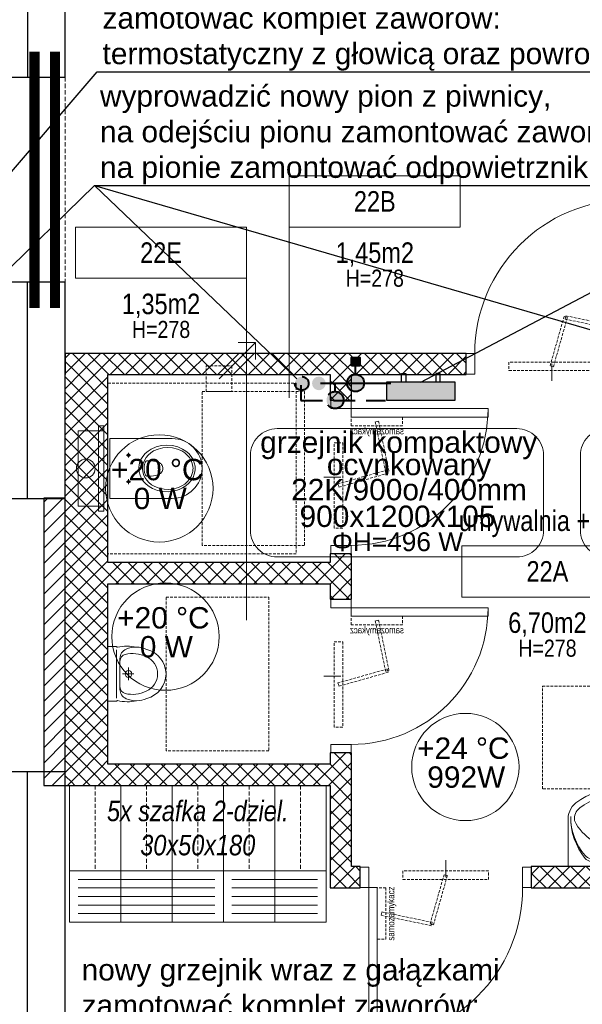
# Model space of a CAD drawing. Header units: millimetres. Extents: x 58673 to 77132, y 78327 to 116111.
# Tile 35 of 61: x 69257 to 69586, y 90889 to 91465. Entities that reach past the tile are written whole.
import ezdxf
from ezdxf.enums import TextEntityAlignment as Align
from ezdxf.lldxf.tags import DXFTag

# ---------------------------------------------------------------- set-up
doc = ezdxf.new("R2010")
doc.units = ezdxf.units.MM
doc.header["$MEASUREMENT"] = 0
for name, pattern in [('_xref_ACAD-LSN_dyspozytornia_PW_rzuty_14$0$CENTER', [2, 1.25, -0.25, 0.25, -0.25]), ('_xref_ACAD-LSN_dyspozytornia_PW_rzuty_14$0$DASHED', [19.05, 12.7, -6.35]), ('_xref_ACAD-LSN_dyspozytornia_PW_rzuty_14$0$HIDDEN2', [4.7625, 3.175, -1.5875]), ('DASHED', [19.05, 12.7, -6.35])]:
    doc.linetypes.add(name, pattern=pattern)
doc.layers.get('0').update_dxf_attribs({"lineweight": 9})
doc.layers.get('Defpoints').update_dxf_attribs({"lineweight": 9})
for name, color, linetype, lineweight in [('_xref_ACAD-LSN_dyspozytornia_PW_rzuty_14$0$A drzwi płytowe', 250, 'Continuous', 9), ('_xref_ACAD-LSN_dyspozytornia_PW_rzuty_14$0$A drzwi samozamykacze', 250, 'Continuous', 9), ('_xref_ACAD-LSN_dyspozytornia_PW_rzuty_14$0$A hatch', 250, 'Continuous', 5), ('_xref_ACAD-LSN_dyspozytornia_PW_rzuty_14$0$A hatch ściany', 250, 'Continuous', 9), ('_xref_ACAD-LSN_dyspozytornia_PW_rzuty_14$0$A opis', 250, 'Continuous', 13), ('_xref_ACAD-LSN_dyspozytornia_PW_rzuty_14$0$A opis pom', 250, 'Continuous', 9), ('_xref_ACAD-LSN_dyspozytornia_PW_rzuty_14$0$A opis pom pow', 250, 'Continuous', 9), ('_xref_ACAD-LSN_dyspozytornia_PW_rzuty_14$0$A opis technologia', 250, 'Continuous', 13), ('_xref_ACAD-LSN_dyspozytornia_PW_rzuty_14$0$A widok wyżej', 250, '_xref_ACAD-LSN_dyspozytornia_PW_rzuty_14$0$DASHED', 9), ('_xref_ACAD-LSN_dyspozytornia_PW_rzuty_14$0$A wyposazenie meblowe', 250, 'Continuous', 9), ('_xref_ACAD-LSN_dyspozytornia_PW_rzuty_14$0$A wyposazenie sanitarne', 250, 'Continuous', 9), ('_xref_ACAD-LSN_dyspozytornia_PW_rzuty_14$0$A-Wall', 250, 'Continuous', 25), ('_xref_ACAD-LSN_dyspozytornia_PW_rzuty_14$0$IS grzejniki', 8, 'Continuous', 9), ('_xref_ACAD-LSN_dyspozytornia_PW_rzuty_14$0$IS wentylacja kratki istniejace', 250, 'Continuous', 9), ('FL_co_powrót', 5, 'DASHED', 40), ('FL_co_zasilanie', 1, 'Continuous', 40), ('FL_opis_co', 7, 'Continuous', 25), ('xref', 8, 'Continuous', 9)]:
    doc.layers.add(name, color=color, linetype=linetype, lineweight=lineweight)
doc.layers.add('_xref_ACAD-LSN_dyspozytornia_PW_rzuty_14$0$A nadproza SBN', color=250, linetype='_xref_ACAD-LSN_dyspozytornia_PW_rzuty_14$0$CENTER', lineweight=18, transparency=0.25)
doc.layers.add('IS_Grzejnik_etykieta', color=7, linetype='Continuous', lineweight=5, true_color=0x000000)
doc.layers.add('IS_Room (Automatic)', color=7, linetype='Continuous', lineweight=5, true_color=0x000000)
doc.layers.add('IS_Grzejniki_Plan_rzut', color=7, linetype='SOLID', true_color=0x000000)
doc.styles.add('_xref_ACAD-LSN_dyspozytornia_PW_rzuty_14$0$Standard', font='ARIALN.TTF')
doc.styles.add('_xref_ACAD-LSN_dyspozytornia_PW_rzuty_14$0$STYL ASA', font='ARIALN.TTF')
doc.styles.add('Arial_____', font='arial.ttf')
doc.styles.get("Standard").update_dxf_attribs({"font": 'arial.ttf'})
tags = doc.linetypes.add('SOLID', pattern=[10, 10, 0]).pattern_tags.tags
tags[6:7] = [DXFTag(74, 4), DXFTag(75, 0), DXFTag(340, '0'), DXFTag(46, 0.0), DXFTag(50, 0.0), DXFTag(44, 0.0), DXFTag(45, 0.0)]
tags[4:5] = [DXFTag(74, 4), DXFTag(75, 0), DXFTag(340, '0'), DXFTag(46, 0.0), DXFTag(50, 0.0), DXFTag(44, 0.0), DXFTag(45, 0.0)]
doc.dimstyles.get("Standard").update_dxf_attribs({"dimtxt": 0.18, "dimasz": 0.18, "dimexe": 0.18, "dimexo": 0.0625, "dimgap": 0.09, "dimtad": 0, "dimtih": 1, "dimtoh": 1, "dimdec": 4, "dimzin": 0, "dimdsep": 46, "dimtxsty": 'Standard', "dimcen": 0.09, "dimadec": 0, "dimazin": 0, "dimtfac": 1, "dimtdec": 4, "dimtofl": 0, "dimtmove": 0, "dimatfit": 3, "dimfxl": 1, "dimtolj": 1, "dimtzin": 0, "dimarcsym": 0})
pattern_1 = [(45, (0, 0), (-4.49012806, 4.49012806), []), (135, (0, 0), (-4.49012806, -4.49012806), [])]

# ---------------------------------------------------------------- blocks, each defined once
blk = doc.blocks.new('_xref_ACAD-LSN_dyspozytornia_PW_rzuty_14$0$miska ustepowa')
at = {"ltscale": 0.15}
for points in [[(22, 2.5), (22, 17.5), (-22, 17.5), (-22, 2.5)], [(-25, 2.5), (-25, 5.5), (25, 5.5), (25, 2.5)], [(-22, 2.5), (-22, 5.5), (-25, 5.5), (-25, 2.5)], [(22, 2.5), (22, 5.5), (25, 5.5), (25, 2.5)]]:
    blk.add_lwpolyline(points, close=True, dxfattribs=at)
blk.add_lwpolyline([(-17.5, -37.5), (-17.5, -1), (17.5, -1), (17.5, -37.5, -1)], format="xyb", close=True, dxfattribs=at)
at = {"ltscale": 0.15, "elevation": 0}
for points in [[(-7.75, -13.4), (-7.75, -10.6)], [(7.75, -13.4), (7.75, -10.6)], [(-9.15, -12), (-6.35, -12)], [(9.15, -12), (6.35, -12)]]:
    blk.add_lwpolyline(points, dxfattribs=at)
at = {"ltscale": 0.15}
for points in [[(0, -51, 0), (1.34, -50.92, 0), (3.32, -50.49, 0), (5.23, -49.73, 0), (7.04, -48.64, 0), (8.69, -47.25, 0), (10.14, -45.58, 0), (11.37, -43.66, 0), (12.63, -40.81, 0), (13.42, -37.71, 0), (13.69, -34.5, 0), (13.42, -31.29, 0), (12.63, -28.19, 0), (11.37, -25.34, 0), (10.14, -23.42, 0), (8.69, -21.75, 0), (7.04, -20.36, 0), (5.23, -19.27, 0), (3.32, -18.51, 0), (2, -18.19, 0), (0.67, -18.02, 0), (-0.67, -18.02, 0), (-2, -18.19, 0), (-3.97, -18.73, 0), (-5.85, -19.6, 0), (-7.6, -20.79, 0), (-9.2, -22.28, 0), (-10.58, -24.03, 0), (-11.73, -26.02, 0), (-12.88, -28.95, 0), (-13.54, -32.08, 0), (-13.67, -35.31, 0), (-13.27, -38.5, 0), (-12.36, -41.55, 0), (-11.37, -43.66, 0), (-10.14, -45.58, 0), (-8.69, -47.25, 0), (-7.04, -48.64, 0), (-5.23, -49.73, 0), (-3.32, -50.49, 0), (-2, -50.82, 0), (-0.67, -50.98, 0)], [(0, -49.72, 0), (1.2, -49.65, 0), (2.99, -49.27, 0), (4.7, -48.58, 0), (6.32, -47.6, 0), (7.81, -46.36, 0), (9.12, -44.86, 0), (10.22, -43.14, 0), (11.36, -40.58, 0), (12.06, -37.81, 0), (12.31, -34.93, 0), (12.06, -32.05, 0), (11.36, -29.27, 0), (10.22, -26.71, 0), (9.12, -24.99, 0), (7.81, -23.49, 0), (6.32, -22.25, 0), (4.7, -21.27, 0), (2.99, -20.59, 0), (1.8, -20.3, 0), (0.6, -20.15, 0), (-0.6, -20.15, 0), (-1.8, -20.3, 0), (-3.57, -20.78, 0), (-5.26, -21.57, 0), (-6.84, -22.64, 0), (-8.27, -23.97, 0), (-9.51, -25.54, 0), (-10.55, -27.32, 0), (-11.58, -29.95, 0), (-12.17, -32.76, 0), (-12.29, -35.65, 0), (-11.93, -38.52, 0), (-11.11, -41.25, 0), (-10.22, -43.14, 0), (-9.12, -44.86, 0), (-7.81, -46.36, 0), (-6.32, -47.6, 0), (-4.7, -48.58, 0), (-2.98, -49.27, 0), (-1.8, -49.56, 0), (-0.6, -49.7, 0)]]:
    blk.add_polyline3d(points, close=True, dxfattribs=at)
for points in [[(-3.84, -21.91, 0), (-3.98, -21.98, 0), (-4.1, -22.07, 0), (-4.2, -22.18, 0), (-4.29, -22.3, 0), (-4.36, -22.44, 0), (-4.42, -22.59, 0), (-4.45, -22.76, 0), (-4.46, -22.93, 0)], [(0, -32.03, 0), (-0.57, -31.99, 0), (-1.15, -31.86, 0), (-1.71, -31.64, 0), (-2.26, -31.32, 0), (-2.64, -31.01, 0), (-3, -30.63, 0), (-3.43, -29.99, 0), (-3.79, -29.2, 0), (-4.13, -27.92, 0), (-4.31, -26.66, 0), (-4.42, -25.16, 0), (-4.45, -23.87, 0), (-4.46, -22.93, 0)], [(-3.84, -21.91, 0), (-3.37, -21.72, 0), (-2.9, -21.55, 0), (-2.42, -21.41, 0), (-1.94, -21.29, 0), (-1.46, -21.2, 0), (-0.97, -21.14, 0), (-0.49, -21.1, 0), (0, -21.08, 0)], [(3.84, -21.91, 0), (3.37, -21.72, 0), (2.9, -21.55, 0), (2.42, -21.41, 0), (1.94, -21.29, 0), (1.46, -21.2, 0), (0.97, -21.14, 0), (0.49, -21.1, 0), (0, -21.08, 0)], [(0, -32.03, 0), (0.57, -31.99, 0), (1.15, -31.86, 0), (1.71, -31.64, 0), (2.26, -31.32, 0), (2.64, -31.01, 0), (3, -30.63, 0), (3.43, -29.99, 0), (3.79, -29.2, 0), (4.13, -27.92, 0), (4.31, -26.66, 0), (4.42, -25.16, 0), (4.45, -23.87, 0), (4.46, -22.93, 0)], [(3.84, -21.91, 0), (3.98, -21.98, 0), (4.1, -22.07, 0), (4.2, -22.18, 0), (4.29, -22.3, 0), (4.36, -22.44, 0), (4.42, -22.59, 0), (4.45, -22.76, 0), (4.46, -22.93, 0)]]:
    blk.add_polyline3d(points, dxfattribs=at)
for centre, radius in [((0, 13), 5.5), ((-7.75, -12, 0), 0.75), ((7.75, -12, 0), 0.75)]:
    blk.add_circle(centre, radius, dxfattribs=at)
at = {"layer": 'Defpoints', "linetype": '_xref_ACAD-LSN_dyspozytornia_PW_rzuty_14$0$HIDDEN2', "ltscale": 0.5}
for points in [[(-50, 0), (50, 0), (50, -110), (-50, -110)], [(-45, -55), (45, -55), (45, -115), (-45, -115)]]:
    blk.add_lwpolyline(points, close=True, dxfattribs=at)
blk = doc.blocks.new('_xref_ACAD-LSN_dyspozytornia_PW_rzuty_14$0$umywalka 60x45')
at = {"color": 0, "lineweight": -2, "ltscale": 0.15}
for p, q in [((-30, 0), (30, 0)), ((-30, 0), (-30, -26.7)), ((9.45, 0), (-9.45, 0)), ((30, 0), (30, -26.7)), ((-0.01, -15.32), (-0.01, -18.52)), ((-1.86, -20.37), (-5.07, -20.37)), ((-0.01, -22.22), (-0.01, -25.42)), ((5.04, -20.37), (1.84, -20.37))]:
    blk.add_line(p, q, dxfattribs=at)
at = {"ltscale": 0.15}
blk.add_lwpolyline([(-26.31, -26.95, 0.236063), (-23.21, -34.38, 0.329715), (23.21, -34.38, 0.236063), (26.31, -26.95, 0.623035)], format="xyb", close=True, dxfattribs=at)
blk.add_lwpolyline([(-30, -26.7, 0.239105), (-25.52, -37.28, 0.331406), (25.52, -37.28, 0.239105), (30, -26.7)], format="xyb", dxfattribs=at)
at = {"color": 0, "lineweight": -2, "ltscale": 0.15}
for radius in [3.89, 2.78]:
    blk.add_circle((-0.01, -20.37), radius, dxfattribs=at)
for centre, radius, start, end in [((9.28, -28.68), 37.74, 140.66478, 180.90725), ((-16.21, -9.73), 5, 97.83045, 138.52449), ((-16.04, -7.93), 5, 102.69402, 140.66478), ((-0.64, -76.32), 75.1, 89.48972, 102.69402), ((0.57, -131.79), 128.2, 90.24498, 97.83045), ((0.57, -76.32), 75.1, 77.22851, 90.43281), ((-0.72, -131.79), 128.2, 82.09208, 89.67755), ((16.23, -9.76), 5, 41.39803, 82.09208), ((16.06, -7.95), 5, 39.25775, 77.22851), ((-9.28, -28.67), 37.74, 359.01528, 39.25775), ((5.44, -28.88), 33.9, 138.52449, 180.67671), ((-5.45, -28.87), 33.9, 359.24582, 41.39804)]:
    blk.add_arc(centre, radius, start, end, dxfattribs=at)
at = {"layer": 'Defpoints', "linetype": '_xref_ACAD-LSN_dyspozytornia_PW_rzuty_14$0$HIDDEN2', "ltscale": 0.5}
blk.add_lwpolyline([(-45, -45.56), (45, -45.56), (45, -105.56), (-45, -105.56)], close=True, dxfattribs=at)
blk = doc.blocks.new('_xref_ACAD-LSN_dyspozytornia_PW_rzuty_14$0$samozamykacz')
at = {"linetype": '_xref_ACAD-LSN_dyspozytornia_PW_rzuty_14$0$HIDDEN2', "ltscale": 0.5}
for points in [[(10, -5), (60, -5), (60, 0), (10, 0)], [(25.86, -31.09), (34.04, -2.23), (35.96, -2.77), (27.78, -31.64)], [(0, -40), (0, -10), (-5, -10), (-5, -40)], [(-2.3, -24.02), (27.08, -30.11), (26.67, -32.07), (-2.7, -25.98)]]:
    blk.add_lwpolyline(points, close=True, dxfattribs=at)
at = {"insert": (1, -25), "char_height": 4, "attachment_point": 2, "rotation": 90, "style": '_xref_ACAD-LSN_dyspozytornia_PW_rzuty_14$0$STYL ASA'}
blk.add_mtext_dynamic_manual_height_columns('\\pxqc;samozamykacz', width=75.7344, gutter_width=1, heights=[0], dxfattribs=at)
blk = doc.blocks.new('_xref_ACAD-LSN_dyspozytornia_PW_rzuty_14$0$pisuar')
at = {"color": 0, "linetype": 'ByBlock', "lineweight": -2, "ltscale": 0.15}
for p, q in [((-16, 0), (-16, -4.71)), ((-16, 0), (16, 0)), ((16, 0), (16, -4.71)), ((0, -5), (-14.18, -5)), ((0, -5), (14.18, -5)), ((-8.97, -7), (0, -7)), ((8.97, -7), (0, -7)), ((0, -8.55), (0, -15.08)), ((-3.59, -12), (3.84, -12))]:
    blk.add_line(p, q, dxfattribs=at)
for points in [[(-15.63, -5.6, 0.108471), (-15.7, -16.67)], [(15.63, -5.6, -0.108471), (15.7, -16.67)]]:
    blk.add_lwpolyline(points, format="xyb", dxfattribs=at)
blk.add_circle((0, -12), 2, dxfattribs=at)
for centre, radius, start, end in [((-15.5, -4.71), 0.5, 180, 231.722), ((16.12, -5.5), 0.5, 128.278, 191.751), ((7.57, -11), 4, 13.2161, 90), ((8.97, -13), 6, 23.4768, 90), ((-6.49, -14.3), 18.45, 333.974, 13.2161), ((0.79, -16.55), 14.92, 335.648, 23.4768), ((0.5, -18.56), 15.45, 195.55397, 268.129), ((0, -18), 11, 270, 336.441)]:
    blk.add_arc(centre, radius, start, end, dxfattribs=at)
at = {"color": 0, "linetype": 'ByBlock', "lineweight": -2, "ltscale": 0.15, "extrusion": (0, 0, -1)}
for centre, radius, start, end in [((16.12, -5.5), 0.5, 128.278, 191.751), ((-15.5, -4.71), 0.5, 180, 231.722), ((0.79, -16.55), 14.92, 335.648, 23.4768), ((8.97, -13), 6, 23.4768, 90), ((-6.49, -14.3), 18.45, 333.974, 13.2161), ((7.57, -11), 4, 13.2161, 90), ((0, -18), 11, 270, 336.441), ((0.5, -18.56), 15.45, 195.55347, 268.12911)]:
    blk.add_arc(centre, radius, start, end, dxfattribs=at)
at = {"layer": 'Defpoints', "linetype": '_xref_ACAD-LSN_dyspozytornia_PW_rzuty_14$0$HIDDEN2', "ltscale": 0.5}
blk.add_lwpolyline([(-45, -34), (45, -34), (45, -94), (-45, -94)], close=True, dxfattribs=at)
blk = doc.blocks.new('_xref_ACAD-LSN_dyspozytornia_PW_rzuty_14$0$szafka dwudzielna 30x50x180')
blk.add_lwpolyline([(25, 15), (-25, 15), (-25, -15), (25, -15)], close=True)
at = {"linetype": '_xref_ACAD-LSN_dyspozytornia_PW_rzuty_14$0$HIDDEN2', "lineweight": 9, "ltscale": 0.75}
blk.add_lwpolyline([(-25, 0), (25, 0)], dxfattribs=at)
blk = doc.blocks.new('*U3992')
at = {"layer": '_xref_ACAD-LSN_dyspozytornia_PW_rzuty_14$0$A wyposazenie meblowe', "xscale": -1, "rotation": 90}
blk.add_blockref('_xref_ACAD-LSN_dyspozytornia_PW_rzuty_14$0$szafka dwudzielna 30x50x180', (0, 0), dxfattribs=at)
blk = doc.blocks.new('*U3993')
at = {"color": 0, "linetype": 'ByBlock', "lineweight": -2, "transparency": 16777216}
for p in [(0, 0), (30, 0), (60, 0), (90, 0), (120, 0)]:
    blk.add_blockref('*U3992', p, dxfattribs=at)
blk = doc.blocks.new('_xref_ACAD-LSN_dyspozytornia_PW_rzuty_14$0$lawka3')
blk.add_lwpolyline([(-45, 0), (45, 0), (45, 30), (-45, 30)], close=True)
at = {"lineweight": 9}
for points in [[(-40, 25), (40, 25)], [(-40, 20), (40, 20)], [(-40, 15), (40, 15)], [(-40, 10), (40, 10)], [(-40, 5), (40, 5)]]:
    blk.add_lwpolyline(points, dxfattribs=at)
at = {"layer": 'Defpoints'}
for points in [[(-45, 30), (-15, 30), (-15, 0), (-45, 0)], [(-15, 30), (15, 30), (15, 0), (-15, 0)], [(15, 30), (45, 30), (45, 0), (15, 0)]]:
    blk.add_lwpolyline(points, close=True, dxfattribs=at)
blk = doc.blocks.new('_xref_ACAD-LSN_dyspozytornia_PW_rzuty_14$0$lawka2')
blk.add_lwpolyline([(-30, 0), (30, 0), (30, 30), (-30, 30)], close=True)
at = {"lineweight": 9}
for points in [[(-25, 25), (25, 25)], [(-25, 20), (25, 20)], [(-25, 15), (25, 15)], [(-25, 10), (25, 10)], [(-25, 5), (25, 5)]]:
    blk.add_lwpolyline(points, dxfattribs=at)
at = {"layer": 'Defpoints'}
for points in [[(-30, 30), (0, 30), (0, 0), (-30, 0)], [(0, 30), (30, 30), (30, 0), (0, 0)]]:
    blk.add_lwpolyline(points, close=True, dxfattribs=at)
blk = doc.blocks.new('_xref_ACAD-LSN_dyspozytornia_PW_rzuty_14$0$środek')
blk.add_line((0, 0), (0, -10))
blk = doc.blocks.new('_xref_ACAD-LSN_dyspozytornia_PW_rzuty_14$0$tag wn')
blk.add_lwpolyline([(-25, -7.5), (25, -7.5), (25, 7.5), (-25, 7.5)], close=True)
at = {"style": '_xref_ACAD-LSN_dyspozytornia_PW_rzuty_14$0$STYL ASA'}
blk.add_attdef('ROOM:NO', text='', height=6, dxfattribs=at).set_placement((0, 0), align=Align.MIDDLE_CENTER)
at = {"layer": '_xref_ACAD-LSN_dyspozytornia_PW_rzuty_14$0$A opis pom pow', "style": '_xref_ACAD-LSN_dyspozytornia_PW_rzuty_14$0$STYL ASA'}
blk.add_attdef('ROOM:AREA', text='', height=6, dxfattribs=at).set_placement((0, -15), align=Align.MIDDLE_CENTER)
blk = doc.blocks.new('_xref_ACAD-LSN_dyspozytornia_PW_rzuty_14')
at = {"layer": '_xref_ACAD-LSN_dyspozytornia_PW_rzuty_14$0$A hatch', "linetype": 'Continuous', "lineweight": 5}
h = blk.add_hatch(dxfattribs=at)
h.set_pattern_fill('ANSI31', color=256, scale=2, style=0)
h.set_pattern_definition([(45, (0, 0), (-4.49012806, 4.49012806), [])])
h.paths.add_polyline_path([(69271.18, 91017.22), (69283.68, 91017.22), (69283.68, 91185.41), (69271.18, 91185.41)], flags=0)
at = {"layer": '_xref_ACAD-LSN_dyspozytornia_PW_rzuty_14$0$A hatch ściany', "linetype": 'Continuous', "lineweight": 9}
h = blk.add_hatch(dxfattribs=at)
h.set_pattern_fill('ANSI37', color=256, scale=2, style=0)
h.set_pattern_definition(pattern_1)
h.paths.add_polyline_path([(69438.68, 91270.22), (69442.85, 91260.85), (69451.18, 91257.72), (69518.18, 91257.72), (69518.18, 91270.22)], flags=0)
h.paths.add_polyline_path([(69618.18, 91270.22), (69618.18, 91257.72), (69685.18, 91257.72), (69693.52, 91260.85), (69697.68, 91270.22)], flags=0)
h.paths.add_polyline_path([(69102.68, 91257.72), (69226.68, 91257.72), (69226.68, 91270.22), (69102.68, 91270.22)], flags=0)
h.paths.add_polyline_path([(68961.18, 91270.22), (68957.02, 91260.85), (68961.18, 91257.72), (68971.18, 91257.72), (68971.18, 91270.22)], flags=0)
h.paths.add_polyline_path([(69071.18, 91270.22), (69071.18, 91257.72), (69097.68, 91257.72), (69102.68, 91257.72), (69102.68, 91270.22)], flags=0)
h.paths.add_polyline_path([(68837.68, 91270.22), (68668.68, 91270.22), (68668.68, 91258.22), (68668.68, 91257.72), (68827.68, 91257.72), (68827.68, 91258.22), (68837.68, 91263.22)], flags=0)
h.paths.add_polyline_path([(68842.68, 91257.72), (68842.68, 91270.22), (68837.68, 91270.22), (68837.68, 91257.72)], flags=0)
h.paths.add_polyline_path([(68942.68, 91270.22), (68942.68, 91257.72), (68948.68, 91257.72), (68957.02, 91260.85), (68961.18, 91270.22)], flags=0)
h.paths.add_polyline_path([(69292.02, 91259.8), (69283.68, 91270.22), (69283.68, 91257.72)], flags=0)
h.paths.add_polyline_path([(69283.68, 91270.22), (69292.02, 91259.8), (69308.68, 91257.72), (69438.68, 91257.72), (69442.85, 91260.85), (69438.68, 91270.22)], flags=0)
h.paths.add_polyline_path([(69697.68, 91270.22), (69693.52, 91260.85), (69697.68, 91257.72), (69759.68, 91257.72), (69761.68, 91261.64), (69762.68, 91270.22)], flags=0)
h.paths.add_polyline_path([(69762.68, 91270.22), (69761.68, 91261.64), (69762.68, 91257.72), (69852.68, 91257.72), (69852.68, 91270.22)], flags=0)
h = blk.add_hatch(dxfattribs=at)
h.set_pattern_fill('ANSI37', color=256, scale=2, style=0)
h.set_pattern_definition([(45, (0, 0), (-4.49012806, 4.49012806), []), (135, (0, 0), (-4.49012806, -4.49012806), [])])
h.paths.add_polyline_path([(69438.68, 90957.22), (69451.18, 90969.72), (69451.18, 91017.22), (69441.81, 91021.39), (69438.68, 91017.22)], flags=0)
h.paths.add_polyline_path([(69438.68, 91029.72), (69441.81, 91021.39), (69451.18, 91017.22), (69451.18, 91036.23), (69438.68, 91036.23)], flags=0)
h.paths.add_polyline_path([(69438.68, 91126.23), (69451.18, 91126.23), (69451.18, 91147.72), (69441.81, 91143.55), (69438.68, 91135.22)], flags=0)
h.paths.add_polyline_path([(69438.68, 91147.72), (69441.81, 91143.55), (69451.18, 91147.72), (69451.18, 91152.72), (69438.68, 91152.72)], flags=0)
h.paths.add_polyline_path([(69438.68, 91242.72), (69451.18, 91242.72), (69451.18, 91257.72), (69442.85, 91260.85), (69438.68, 91257.72)], flags=0)
h = blk.add_hatch(dxfattribs=at)
h.set_pattern_fill('ANSI37', color=256, scale=2, angle=-360, style=0)
h.set_pattern_definition([(45, (0, 0), (-4.49012806, 4.49012806), []), (135, (0, 0), (-4.49012806, -4.49012806), [])])
h.paths.add_polyline_path([(69308.68, 91257.72), (69292.02, 91259.8), (69283.68, 91257.72), (69283.68, 91147.72), (69301.39, 91143.55), (69308.68, 91147.72)], flags=0)
h.paths.add_polyline_path([(69308.68, 91135.22), (69301.39, 91143.55), (69283.68, 91147.72), (69283.68, 91017.22), (69308.68, 91029.72)], flags=0)
h = blk.add_hatch(dxfattribs=at)
h.set_pattern_fill('ANSI37', color=256, scale=2, style=0)
h.set_pattern_definition(pattern_1)
h.paths.add_polyline_path([(69308.68, 91147.72), (69301.39, 91143.55), (69308.68, 91135.22), (69438.68, 91135.22), (69441.81, 91143.55), (69438.68, 91147.72)], flags=0)
h = blk.add_hatch(dxfattribs=at)
h.set_pattern_fill('ANSI37', color=256, scale=2, style=0)
h.set_pattern_definition(pattern_1)
h.paths.add_polyline_path([(69308.68, 91029.72), (69283.68, 91017.22), (69438.68, 91017.22), (69441.81, 91021.39), (69438.68, 91029.72)], flags=0)
h = blk.add_hatch(dxfattribs=at)
h.set_pattern_fill('ANSI37', color=256, scale=2, style=0)
h.set_pattern_definition(pattern_1)
h.paths.add_polyline_path([(69451.18, 90969.72), (69438.68, 90957.22), (69456.18, 90957.22), (69456.18, 90969.72)], flags=0)
h.paths.add_polyline_path([(69556.18, 90969.72), (69556.18, 90957.22), (69670.75, 90957.22), (69668.09, 90966.22), (69662.75, 90969.72)], flags=0)
h.paths.add_polyline_path([(69670.75, 90969.72), (69668.09, 90966.22), (69670.75, 90957.22), (69697.68, 90957.22), (69685.18, 90969.72)], flags=0)
at = {"layer": '_xref_ACAD-LSN_dyspozytornia_PW_rzuty_14$0$A drzwi płytowe', "linetype": 'Continuous', "lineweight": 9, "ltscale": 0.2}
for points in [[(69523.18, 91257.97), (69518.18, 91257.97), (69518.18, 91269.97), (69523.18, 91269.97)], [(69438.93, 91237.72), (69438.93, 91242.72), (69450.93, 91242.72), (69450.93, 91237.72)], [(69438.93, 91157.72), (69438.93, 91152.72), (69450.93, 91152.72), (69450.93, 91157.72)], [(69438.93, 91121.23), (69438.93, 91126.23), (69450.93, 91126.23), (69450.93, 91121.23)], [(69438.93, 91041.23), (69438.93, 91036.23), (69450.93, 91036.23), (69450.93, 91041.23)], [(69461.18, 90969.47), (69456.18, 90969.47), (69456.18, 90957.47), (69461.18, 90957.47)], [(69551.18, 90969.47), (69556.18, 90969.47), (69556.18, 90957.47), (69551.18, 90957.47)]]:
    blk.add_lwpolyline(points, close=True, dxfattribs=at)
at = {"layer": '_xref_ACAD-LSN_dyspozytornia_PW_rzuty_14$0$A drzwi płytowe', "linetype": 'Continuous', "lineweight": 9}
for points in [[(69450.93, 91237.72), (69450.93, 91232.72), (69530.93, 91232.72), (69530.93, 91237.72)], [(69450.93, 91121.23), (69450.93, 91116.23), (69530.93, 91116.23), (69530.93, 91121.23)], [(69461.18, 90957.47), (69466.18, 90957.47), (69466.18, 90867.47), (69461.18, 90867.47)]]:
    blk.add_lwpolyline(points, close=True, dxfattribs=at)
at = {"layer": '_xref_ACAD-LSN_dyspozytornia_PW_rzuty_14$0$A drzwi płytowe', "linetype": 'Continuous', "lineweight": 9, "ltscale": 0.2, "extrusion": (0, 0, -1)}
for centre, start, end in [((-69613.18, 91269.97), 0, 90), ((-69461.18, 90957.47), 180, 270)]:
    blk.add_arc(centre, 90, start, end, dxfattribs=at)
at = {"layer": '_xref_ACAD-LSN_dyspozytornia_PW_rzuty_14$0$A drzwi płytowe', "linetype": 'Continuous', "lineweight": 9, "ltscale": 0.2}
for centre in [(69450.93, 91237.72), (69450.93, 91121.23)]:
    blk.add_arc(centre, 80, 270, 0, dxfattribs=at)
at = {"layer": '_xref_ACAD-LSN_dyspozytornia_PW_rzuty_14$0$A nadproza SBN', "ltscale": 4, "const_width": 6}
for points in [[(69265.68, 91446.72), (69265.68, 91296.72)], [(69277.68, 91446.72), (69277.68, 91296.72)]]:
    blk.add_lwpolyline(points, dxfattribs=at)
at = {"layer": '_xref_ACAD-LSN_dyspozytornia_PW_rzuty_14$0$A opis pom'}
for points in [[(69414.72, 91344.02), (69414.72, 91244.02)], [(69389.72, 91314.02), (69389.72, 91114.02)]]:
    blk.add_lwpolyline(points, dxfattribs=at)
at = {"layer": '_xref_ACAD-LSN_dyspozytornia_PW_rzuty_14$0$A widok wyżej', "linetype": '_xref_ACAD-LSN_dyspozytornia_PW_rzuty_14$0$DASHED', "lineweight": 9, "ltscale": 0.2}
blk.add_line((69283.68, 91025.22), (69283.68, 91185.22), dxfattribs=at)
at = {"layer": '_xref_ACAD-LSN_dyspozytornia_PW_rzuty_14$0$A widok wyżej', "ltscale": 0.2}
blk.add_lwpolyline([(69226.68, 91431.72), (69283.68, 91431.72), (69283.68, 91311.72), (69226.68, 91311.72)], close=True, dxfattribs=at)
at = {"layer": '_xref_ACAD-LSN_dyspozytornia_PW_rzuty_14$0$A-Wall', "linetype": 'Continuous', "lineweight": 25}
for p, q in [((69283.68, 91431.72), (69283.68, 91473.22)), ((69226.68, 91431.72), (69283.68, 91431.72)), ((69283.68, 91311.72), (69226.68, 91311.72)), ((69283.68, 91270.22), (69283.68, 91311.72)), ((69283.68, 91270.22), (69283.68, 91257.72)), ((69283.68, 91270.22), (69518.18, 91270.22)), ((69283.68, 91257.72), (69283.68, 91270.22)), ((69518.18, 91257.72), (69518.18, 91270.22)), ((69283.68, 91185.22), (69283.68, 91257.72)), ((69283.68, 91017.22), (69283.68, 91257.72)), ((69308.68, 91257.72), (69438.68, 91257.72)), ((69308.68, 91147.72), (69308.68, 91257.72)), ((69438.68, 91257.72), (69438.68, 91242.72)), ((69451.18, 91257.72), (69518.18, 91257.72)), ((69451.18, 91242.72), (69451.18, 91257.72)), ((69438.68, 91242.72), (69451.18, 91242.72)), ((69283.68, 91185.41), (69271.18, 91185.41)), ((69271.18, 91185.41), (69271.18, 91017.22)), ((69283.68, 91017.22), (69283.68, 91185.41)), ((69226.68, 91185.22), (69283.68, 91185.22)), ((69451.18, 91152.72), (69438.68, 91152.72)), ((69438.68, 91152.72), (69438.68, 91147.72)), ((69451.18, 91126.23), (69451.18, 91152.72)), ((69438.68, 91147.72), (69308.68, 91147.72)), ((69308.68, 91029.72), (69308.68, 91135.22)), ((69308.68, 91135.22), (69438.68, 91135.22)), ((69438.68, 91135.22), (69438.68, 91126.23)), ((69438.68, 91126.23), (69451.18, 91126.23)), ((69451.18, 91036.23), (69438.68, 91036.23)), ((69438.68, 91036.23), (69438.68, 91029.72)), ((69451.18, 90969.72), (69451.18, 91036.23)), ((69283.68, 91025.22), (69226.68, 91025.22)), ((69283.68, 90832.22), (69283.68, 91025.22)), ((69438.68, 91029.72), (69308.68, 91029.72)), ((69271.18, 91017.22), (69283.68, 91017.22)), ((69283.68, 91017.22), (69438.68, 91017.22)), ((69438.68, 91017.22), (69438.68, 90957.22)), ((69456.18, 90969.72), (69451.18, 90969.72)), ((69456.18, 90957.22), (69456.18, 90969.72)), ((69556.18, 90969.72), (69556.18, 90957.22)), ((69662.75, 90969.72), (69556.18, 90969.72)), ((69438.68, 90957.22), (69456.18, 90957.22)), ((69556.18, 90957.22), (69697.68, 90957.22))]:
    blk.add_line(p, q, dxfattribs=at)
at = {"layer": '_xref_ACAD-LSN_dyspozytornia_PW_rzuty_14$0$A-Wall'}
for points in [[(69261.68, 91981.22), (69261.68, 91431.72)], [(69261.68, 91185.22), (69261.68, 91311.72)], [(69261.68, 90822.22), (69261.68, 91025.22)]]:
    blk.add_lwpolyline(points, dxfattribs=at)
at = {"layer": '_xref_ACAD-LSN_dyspozytornia_PW_rzuty_14$0$IS grzejniki'}
for p, q in [((69480.4, 91253.22), (69480.4, 91258.22)), ((69480.4, 91258.22), (69482.9, 91258.22)), ((69482.9, 91258.22), (69482.9, 91253.22)), ((69502.9, 91258.22), (69500.4, 91258.22)), ((69500.4, 91258.22), (69500.4, 91253.22)), ((69502.9, 91253.22), (69502.9, 91258.22)), ((69511.65, 91253.22), (69471.65, 91253.22)), ((69471.65, 91253.22), (69471.65, 91242.72)), ((69511.65, 91242.72), (69511.65, 91253.22)), ((69471.65, 91242.72), (69511.65, 91242.72))]:
    blk.add_line(p, q, dxfattribs=at)
at = {"layer": '_xref_ACAD-LSN_dyspozytornia_PW_rzuty_14$0$IS wentylacja kratki istniejace'}
for points in [[(69394.9, 91276.43), (69373.68, 91255.22)], [(69394.9, 91266.43), (69394.9, 91276.43), (69384.9, 91276.43)]]:
    blk.add_lwpolyline(points, dxfattribs=at)
at = {"layer": '_xref_ACAD-LSN_dyspozytornia_PW_rzuty_14$0$IS wentylacja kratki istniejace', "linetype": '_xref_ACAD-LSN_dyspozytornia_PW_rzuty_14$0$HIDDEN2', "ltscale": 0.5}
blk.add_lwpolyline([(69366.18, 91262.72), (69381.18, 91262.72), (69381.18, 91247.72), (69366.18, 91247.72)], close=True, dxfattribs=at)
at = {"xscale": -1}
blk.add_blockref('*U3993', (69421.18, 90992.22), dxfattribs=at)
at = {"layer": '_xref_ACAD-LSN_dyspozytornia_PW_rzuty_14$0$A drzwi płytowe', "linetype": 'Continuous', "lineweight": 9, "ltscale": 0.2, "extrusion": (0, 0, -1), "zscale": -1}
blk.add_blockref('_xref_ACAD-LSN_dyspozytornia_PW_rzuty_14$0$środek', (-69568.18, 91263.97), dxfattribs=at)
at = {"layer": '_xref_ACAD-LSN_dyspozytornia_PW_rzuty_14$0$A drzwi płytowe', "linetype": 'Continuous', "lineweight": 9, "ltscale": 0.2, "rotation": 270}
for p in [(69444.93, 91197.72), (69444.93, 91081.23)]:
    blk.add_blockref('_xref_ACAD-LSN_dyspozytornia_PW_rzuty_14$0$środek', p, dxfattribs=at)
at = {"layer": '_xref_ACAD-LSN_dyspozytornia_PW_rzuty_14$0$A drzwi płytowe', "linetype": 'Continuous', "lineweight": 9, "ltscale": 0.2, "extrusion": (0, 0, -1), "zscale": -1, "rotation": 180}
blk.add_blockref('_xref_ACAD-LSN_dyspozytornia_PW_rzuty_14$0$środek', (-69506.18, 90963.47), dxfattribs=at)
at = {"layer": '_xref_ACAD-LSN_dyspozytornia_PW_rzuty_14$0$A drzwi samozamykacze', "rotation": 180}
blk.add_blockref('_xref_ACAD-LSN_dyspozytornia_PW_rzuty_14$0$samozamykacz', (69603.18, 91259.97), dxfattribs=at)
at = {"layer": '_xref_ACAD-LSN_dyspozytornia_PW_rzuty_14$0$A drzwi samozamykacze', "xscale": -1, "rotation": 90}
for p in [(69440.93, 91227.72), (69440.93, 91111.23)]:
    blk.add_blockref('_xref_ACAD-LSN_dyspozytornia_PW_rzuty_14$0$samozamykacz', p, dxfattribs=at)
at = {"layer": '_xref_ACAD-LSN_dyspozytornia_PW_rzuty_14$0$A drzwi samozamykacze'}
blk.add_blockref('_xref_ACAD-LSN_dyspozytornia_PW_rzuty_14$0$samozamykacz', (69471.18, 90967.22), dxfattribs=at)
at = {"layer": '_xref_ACAD-LSN_dyspozytornia_PW_rzuty_14$0$A opis pom', "linetype": 'Continuous', "lineweight": 9, "xscale": 2, "yscale": 2, "zscale": 2}
for p, values in [((69464.72, 91359.02), {'ROOM:NO': '22B', 'ROOM:AREA': '1,45m2'}), ((69339.72, 91329.02), {'ROOM:NO': '22E', 'ROOM:AREA': '1,35m2'}), ((69565.68, 91142.49), {'ROOM:NO': '22A', 'ROOM:AREA': '6,70m2'})]:
    blk.add_blockref('_xref_ACAD-LSN_dyspozytornia_PW_rzuty_14$0$tag wn', p, dxfattribs=at).add_auto_attribs(values)
at = {"layer": '_xref_ACAD-LSN_dyspozytornia_PW_rzuty_14$0$A wyposazenie meblowe', "rotation": 180}
for name, p in [('_xref_ACAD-LSN_dyspozytornia_PW_rzuty_14$0$lawka3', (69331.18, 90967.22)), ('_xref_ACAD-LSN_dyspozytornia_PW_rzuty_14$0$lawka2', (69406.18, 90967.22))]:
    blk.add_blockref(name, p, dxfattribs=at)
at = {"layer": '_xref_ACAD-LSN_dyspozytornia_PW_rzuty_14$0$A wyposazenie sanitarne'}
for name, p, rotation in [('_xref_ACAD-LSN_dyspozytornia_PW_rzuty_14$0$miska ustepowa', (69308.68, 91202.72), 90), ('_xref_ACAD-LSN_dyspozytornia_PW_rzuty_14$0$pisuar', (69308.68, 91082.47), 90), ('_xref_ACAD-LSN_dyspozytornia_PW_rzuty_14$0$umywalka 60x45', (69607.75, 90969.72), 180)]:
    blk.add_blockref(name, p, dxfattribs=dict(at, rotation=rotation))
at = {"layer": '_xref_ACAD-LSN_dyspozytornia_PW_rzuty_14$0$A opis', "linetype": 'Continuous', "lineweight": 9, "char_height": 10, "attachment_point": 5, "style": '_xref_ACAD-LSN_dyspozytornia_PW_rzuty_14$0$Standard'}
for insert in [(69464.72, 91314.02), (69339.72, 91284.02), (69565.68, 91097.49)]:
    blk.add_mtext_dynamic_manual_height_columns('\\A1;\\pxqc;H=278', width=72.7481, gutter_width=1, heights=[0], dxfattribs=dict(at, insert=insert))
at = {"layer": '_xref_ACAD-LSN_dyspozytornia_PW_rzuty_14$0$A opis technologia', "char_height": 12, "style": '_xref_ACAD-LSN_dyspozytornia_PW_rzuty_14$0$STYL ASA'}
for s, width, insert, attachment_point in [('umywalnia + WC', 132.7983, (69565.68, 91162.49), 8), ('{\\fArial Narrow|b0|i1|c238|p34;5x szafka 2-dziel. 30x50x180}', 141.308, (69361.18, 90992.22), 5)]:
    blk.add_mtext_dynamic_manual_height_columns(s, width=width, gutter_width=1, heights=[0], dxfattribs=dict(at, insert=insert, attachment_point=attachment_point))
blk = doc.blocks.new('zawór ts')
h = blk.add_hatch(color=256)
h.paths.add_polyline_path([(5, 0, 1), (-5, 0)])
edge = h.paths.add_edge_path()
edge.add_spline(control_points=[(-3.23, -3.82), (-1.08, -3.82), (1.08, -3.82), (3.23, -3.82)], knot_values=[0.691218, 0.691218, 0.691218, 0.691218, 0.820959, 0.820959, 0.820959, 0.820959], degree=3, periodic=0)
edge.add_arc((0, 0), 5, 310.18586, 360)
edge.add_line((5, 0), (-5, 0))
edge.add_arc((0, 0), 5, 180, 229.81414)
edge = h.paths.add_edge_path()
edge.add_spline(control_points=[(3.23, -3.82), (1.08, -3.82), (-1.08, -3.82), (-3.23, -3.82)], knot_values=[0.691218, 0.691218, 0.691218, 0.691218, 0.820959, 0.820959, 0.820959, 0.820959], degree=3, periodic=0)
edge.add_arc((0, 0), 5, 229.81414, 270)
edge.add_arc((0, 0), 5, 270, 310.18586)
blk.add_hatch(color=256).paths.add_polyline_path([(2.5, -15), (2.5, -10), (-2.5, -10), (-2.5, -15)])
at = {"linetype": 'ByBlock', "lineweight": -2}
blk.add_lwpolyline([(2.5, -10), (2.5, -15), (-2.5, -15), (-2.5, -10)], close=True, dxfattribs=at)
blk.add_polyline3d([(0, -5, 0), (0, -10, 0)], dxfattribs=at)
blk.add_circle((0, 0), 5, dxfattribs=at)
blk = doc.blocks.new('zawór p')
at = {"linetype": 'ByBlock', "lineweight": -2}
h = blk.add_hatch(color=256, dxfattribs=at)
h.paths.add_polyline_path([(-4.93, 0.83), (4.93, 0.83, 0.366406), (0, 5, 0.366406)])
h.paths.add_polyline_path([(4.98, -0.42), (-4.98, -0.42, 0.919375)])
h.paths.add_polyline_path([(5, 0, 0.041508), (4.93, 0.83), (-4.93, 0.83, 0.062557), (-4.98, -0.42), (4.98, -0.42, 0.020994)])
blk.add_polyline3d([(0, 5, 0), (0, 10, 0)], dxfattribs=at)
blk.add_circle((0, 0), 5, dxfattribs=at)

msp = doc.modelspace()

# ---------------------------------------------------------------- block references
at = {"layer": 'xref'}
msp.add_blockref('_xref_ACAD-LSN_dyspozytornia_PW_rzuty_14', (0, 0), dxfattribs=at)

# ---------------------------------------------------------------- next in the draw order: hatches: boundary and pattern name
at = {"layer": 'FL_co_powrót'}
msp.add_hatch(color=256, dxfattribs=at).paths.add_polyline_path([(69422, 91256.5, -1), (69422, 91248.5, -1)])
at = {"layer": 'FL_co_zasilanie'}
msp.add_hatch(color=256, dxfattribs=at).paths.add_polyline_path([(69432, 91256.5, -1), (69432, 91248.5, -1)])
at = {"layer": 'IS_Grzejniki_Plan_rzut'}
msp.add_hatch(color=8, dxfattribs=at).paths.add_polyline_path([(69511.655, 91253.22), (69471.655, 91253.22), (69471.655, 91242.72), (69511.655, 91242.72)])

# ---------------------------------------------------------------- next in the draw order: linework, layer by layer
at = {"layer": 'FL_co_powrót'}
for p, q in [((69421.5, 91251.5), (69421.5, 91242.5)), ((69421.5, 91242.5), (69471, 91242.5))]:
    msp.add_line(p, q, dxfattribs=at)
msp.add_circle((69422, 91252.5), 4, dxfattribs=at)
at = {"layer": 'FL_co_zasilanie'}
msp.add_line((69433, 91252.72), (69474, 91252.72), dxfattribs=at)
at = {"layer": 'FL_opis_co'}
for p, q in [((69491.655, 91253.22), (69769.375, 91399.875)), ((69300.875, 91368.375), (69419.11, 91255.265)), ((69300.875, 91368.375), (69712.5, 91248.5))]:
    msp.add_line(p, q, dxfattribs=at)
at = {"layer": 'IS_Grzejnik_etykieta'}
for points in [[(69407.589, 91150.937), (69547.801, 91150.937, 0.4142136), (69563.426, 91166.562), (69563.426, 91210.4, 0.4142136), (69547.801, 91226.025), (69407.589, 91226.025, 0.4142136), (69391.964, 91210.4), (69391.964, 91166.562, 0.4142136)], [(69600.589, 91150.937), (69740.801, 91150.937, 0.4142136), (69756.426, 91166.562), (69756.426, 91210.4, 0.4142136), (69740.801, 91226.025), (69600.589, 91226.025, 0.4142136), (69584.964, 91210.4), (69584.964, 91166.562, 0.4142136)]]:
    msp.add_lwpolyline(points, format="xyb", close=True, dxfattribs=at)
at = {"layer": 'IS_Grzejniki_Plan_rzut', "lineweight": 30}
for p, q in [((69480.405, 91253.22), (69480.405, 91258.22)), ((69480.405, 91258.22), (69482.905, 91258.22)), ((69482.905, 91258.22), (69482.905, 91253.22)), ((69502.905, 91258.22), (69500.405, 91258.22)), ((69500.405, 91258.22), (69500.405, 91253.22)), ((69502.905, 91253.22), (69502.905, 91258.22)), ((69511.655, 91253.22), (69471.655, 91253.22)), ((69471.655, 91253.22), (69471.655, 91242.72)), ((69511.655, 91242.72), (69511.655, 91253.22)), ((69511.655, 91253.22), (69511.655, 91253.22)), ((69471.655, 91242.72), (69511.655, 91242.72))]:
    msp.add_line(p, q, dxfattribs=at)
at = {"layer": 'IS_Room (Automatic)'}
for centre in [(69338.712, 91191.05), (69342.298, 91104.295), (69517.685, 91028.012)]:
    msp.add_circle(centre, 31.395, dxfattribs=at)

# ---------------------------------------------------------------- next in the draw order: block references
at = {"layer": 'FL_co_powrót'}
msp.add_blockref('zawór p', (69441.5, 91242.72), dxfattribs=at)
at = {"layer": 'FL_co_zasilanie', "rotation": 180}
msp.add_blockref('zawór ts', (69453.5, 91252.72), dxfattribs=at)

# ---------------------------------------------------------------- next in the draw order: texts
at = {"layer": 'FL_opis_co', "char_height": 12.5, "attachment_point": 7}
for s, insert in [('\\fArial|b0|i0|c238;nowy grzejnik wraz z gałązkami \\Pzamotować komplet zaworów: \\Ptermostatyczny z głowicą oraz powrotny', (69305.5, 91435.5)), ('\\fArial|b0|i0|c238;wyprowadzić nowy pion z piwnicy, \\Pna odejściu pionu zamontować zawory odcinające\\Pna pionie zamontować odpowietrznik automatyczny\\P', (69304, 91369)), ('\\fArial|b0|i0|c238;nowy grzejnik wraz z gałązkami \\Pzamotować komplet zaworów: \\Ptermostatyczny z głowicą oraz powrotny', (69293.248, 90857.625))]:
    msp.add_mtext(s, dxfattribs=dict(at, insert=insert))
at = {"layer": 'IS_Grzejnik_etykieta', "color": 18, "true_color": 0x000000, "transparency": 33554687, "style": 'Arial_____'}
for s, p in [('grzejnik kompaktowy', (69478.717, 91208.095)), ('ocynkowany', (69484.717, 91195.036)), ('22K/900o/400mm', (69484.717, 91180.352))]:
    msp.add_text(s, height=12.5, dxfattribs=at).set_placement(p, align=Align.BOTTOM_CENTER)
for s, height, p in [('900x1200x105', 12.5, (69477.992, 91180.976)), ('ΦH=496 W', 11, (69477.992, 91165.351))]:
    msp.add_text(s, height=height, dxfattribs=at).set_placement(p, align=Align.TOP_CENTER)
at = {"layer": 'IS_Room (Automatic)', "color": 18, "true_color": 0x000000, "transparency": 33554687, "style": 'Arial_____'}
for s, p in [('+20 °C', (69337.493, 91202.071)), ('0 W', (69339.221, 91185.16)), ('+20 °C', (69341.079, 91115.316)), ('0 W', (69342.807, 91098.405)), ('+24 °C', (69516.466, 91039.033)), ('992W', (69518.193, 91022.122))]:
    msp.add_text(s, height=12.5, dxfattribs=at).set_placement(p, align=Align.MIDDLE_CENTER)

# ---------------------------------------------------------------- next in the draw order: leaders
at = {"layer": 'FL_opis_co', "annotation_type": 0, "has_hookline": 1, "hookline_direction": 0}
for points, text_width in [([(69144, 91250.32), (69302.375, 91434.875), (69304.875, 91434.875)], 307.9), ([(69216.684, 91286.22), (69300.875, 91368.375), (69303.375, 91368.375)], 396.288)]:
    msp.add_leader(points, dimstyle='Standard', override={"dimtxt": 2.5, "dimasz": 2.5, "dimexe": 1.25, "dimexo": 0.625, "dimgap": 0.625, "dimtad": 1, "dimtih": 0, "dimtoh": 0, "dimdec": 2, "dimzin": 8, "dimdsep": 44, "dimcen": 2.5, "dimtdec": 2, "dimtofl": 1, "dimldrblk": 'None', "dimtolj": 0, "dimtzin": 8}, dxfattribs=dict(at, text_width=text_width))

doc.saveas('drawing.dxf')
